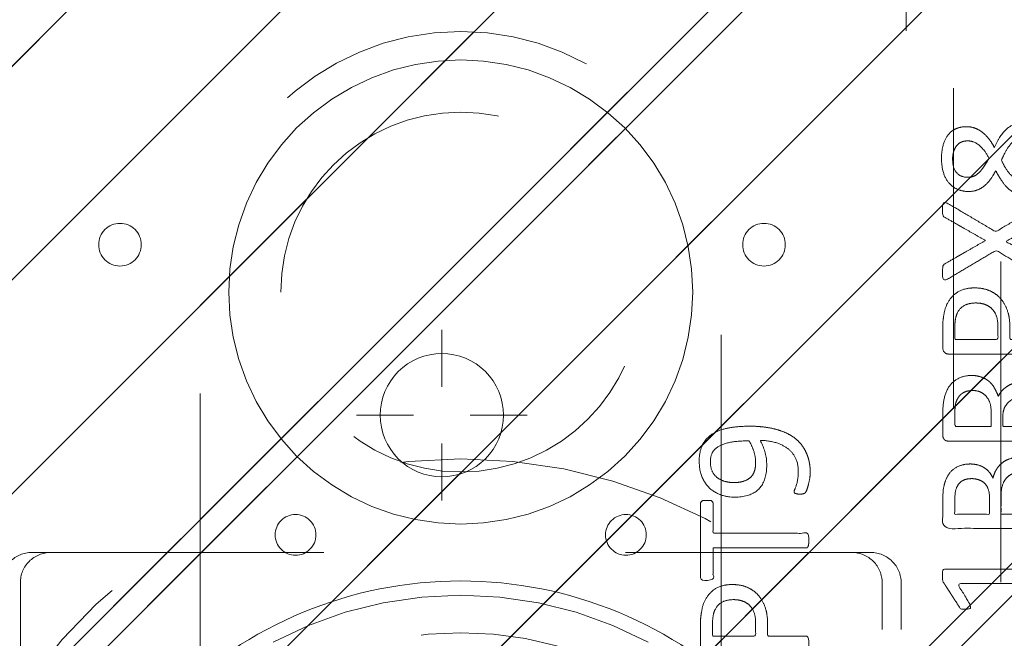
# Model space of a CAD drawing. Header units: inches. Extents: x -416 to -272, y -73 to 47.
# Tile 119 of 206: x -336.56 to -332.46, y -20.33 to -17.75. Entities that reach past the tile are written whole.
import ezdxf

# ---------------------------------------------------------------- set-up
doc = ezdxf.new("R2010")
doc.units = ezdxf.units.IN
doc.header["$LTSCALE"] = 32
doc.header["$MEASUREMENT"] = 0
doc.header["$PDMODE"] = 1
doc.header["$PDSIZE"] = -2
doc.linetypes.add('Dash Style-1', pattern=[0.083328, 0.041656, -0.041672])
for name, color, linetype, lineweight in [('DashLine', 7, 'Continuous', 13), ('DashLineFill', 7, 'Dash Style-1', 13), ('Drawing', 7, 'Continuous', 18), ('Metal-DeskStructure', 7, 'Continuous', 13), ('None', 7, 'Continuous', 18), ('SolidLine', 7, 'Continuous', 15), ('Wood_1-H', 7, 'Continuous', 13)]:
    doc.layers.add(name, color=color, linetype=linetype, lineweight=lineweight)
doc.layers.add('Metal_Black', color=7, linetype='Continuous', lineweight=18, true_color=0x4c4c4c)
pattern_1 = [(45, (0, 0), (-1.613, 1.9357), []), (45, (-1.0608, 1.0608), (-0.472346, 0.41676), [])]

# ---------------------------------------------------------------- blocks, each defined once
blk = doc.blocks.new('1BRPFY-Leg_Plate (2D)')
at = {"layer": 'DashLineFill', "linetype": 'Continuous', "lineweight": 13}
h = blk.add_hatch(dxfattribs=at)
h.set_pattern_fill('Steel', color=253, style=0, pattern_type=2)
h.set_pattern_definition(pattern_1)
edge = h.paths.add_edge_path()
edge.add_arc((-1.7047, 1.7047), 0.126, 90, 180, ccw=False)
edge.add_line((-1.7047, 1.8307), (1.7047, 1.8307))
edge.add_arc((1.7047, 1.7047), 0.126, 0, 90, ccw=False)
edge.add_line((1.8307, 1.7047), (1.8307, -1.7047))
edge.add_arc((1.7047, -1.7047), 0.126, -90, 0, ccw=False)
edge.add_line((1.7047, -1.8307), (-1.7047, -1.8307))
edge.add_arc((-1.7047, -1.7047), 0.126, 180, 270, ccw=False)
edge.add_line((-1.8307, -1.7047), (-1.8307, 1.7047))
at = {"layer": 'DashLineFill', "flags": 128}
blk.add_lwpolyline([(-1.8307, 1.7047, -0.414214), (-1.7047, 1.8307), (1.7047, 1.8307, -0.414214), (1.8307, 1.7047), (1.8307, -1.7047, -0.414214), (1.7047, -1.8307), (-1.7047, -1.8307, -0.414214), (-1.8307, -1.7047)], format="xyb", close=True, dxfattribs=at)
blk = doc.blocks.new('Group-46')
at = {"layer": 'Metal_Black', "color": 7}
for points, knots in [([(2.3381, 3.6174), (2.3657, 3.6174), (2.4119, 3.597), (2.4433, 3.5564), (2.4599, 3.4992), (2.4599, 3.4291), (2.4451, 3.3737), (2.4156, 3.335), (2.375, 3.3147), (2.327, 3.3147), (2.2919, 3.3295), (2.2624, 3.3553), (2.2366, 3.394), (2.2236, 3.418), (2.2126, 3.3959), (2.1886, 3.3645), (2.1609, 3.3424), (2.1295, 3.3313), (2.0871, 3.3313), (2.0465, 3.3479), (2.0151, 3.383), (1.9985, 3.4346), (1.9985, 3.5048), (2.0151, 3.5546), (2.0428, 3.586), (2.0797, 3.6007), (2.1203, 3.6007), (2.1517, 3.5897), (2.1812, 3.5675), (2.207, 3.5361), (2.2181, 3.514), (2.2513, 3.5915), (2.3178, 3.6174), (2.3381, 3.6174)], [0, 0, 0, 0.040945, 0.08189, 0.122836, 0.163781, 0.200632, 0.237482, 0.274333, 0.311184, 0.338205, 0.365227, 0.392248, 0.419269, 0.419269, 0.443822, 0.468375, 0.492928, 0.51748, 0.549396, 0.581313, 0.613229, 0.645145, 0.677061, 0.708977, 0.740893, 0.772809, 0.799408, 0.826007, 0.852606, 0.879205, 0.879205, 0.969801, 1, 1, 1]), ([(2.1074, 3.5417), (2.0926, 3.5417), (2.0705, 3.5325), (2.0539, 3.5122), (2.0446, 3.4845), (2.0446, 3.4291), (2.0778, 3.3904), (2.1221, 3.3904), (2.1443, 3.3996), (2.1646, 3.4199), (2.1849, 3.4494), (2.196, 3.4697), (2.1775, 3.5048), (2.1332, 3.5417), (2.1074, 3.5417)], [0, 0, 0, 0.064819, 0.129638, 0.194457, 0.259276, 0.388914, 0.518552, 0.583375, 0.648198, 0.71302, 0.777843, 0.777843, 0.888922, 1, 1, 1]), ([(2.3436, 3.5564), (2.327, 3.5564), (2.3012, 3.5454), (2.279, 3.5214), (2.2587, 3.4863), (2.2476, 3.4623), (2.2569, 3.4402), (2.279, 3.407), (2.3012, 3.3867), (2.327, 3.3756), (2.4119, 3.3756), (2.4119, 3.5122), (2.375, 3.5564), (2.3436, 3.5564)], [0, 0, 0, 0.062166, 0.124332, 0.186498, 0.248664, 0.248664, 0.305108, 0.361552, 0.417996, 0.474441, 0.742583, 0.871292, 1, 1, 1]), ([(2.4303, 3.2861), (2.4377, 3.2898), (2.4469, 3.2916), (2.4525, 3.2861), (2.4543, 3.2713), (2.4543, 3.2515), (2.4543, 3.2363), (2.4506, 3.2289), (2.4469, 3.2252), (2.4433, 3.2233), (2.3547, 3.1735), (2.2661, 3.1237), (2.3547, 3.0739), (2.4433, 3.024), (2.4469, 3.0222), (2.4506, 3.0166), (2.4543, 3.0111), (2.4543, 2.9959), (2.4543, 2.976), (2.4516, 2.9567), (2.4377, 2.9594), (2.4303, 2.9631), (2.3279, 3.025), (2.2255, 3.0868), (2.1258, 3.0277), (2.0262, 2.9687), (2.0188, 2.965), (2.005, 2.9622), (2.0022, 2.9816), (2.0022, 3.0056), (2.004, 3.0185), (2.0059, 3.0259), (2.0114, 3.0296), (2.0133, 3.0314), (2.0972, 3.0794), (2.1812, 3.1274), (2.0972, 3.1754), (2.0133, 3.2233), (2.0114, 3.2252), (2.0059, 3.227), (2.004, 3.2344), (2.0022, 3.2455), (2.0022, 3.2676), (2.005, 3.287), (2.0188, 3.2842), (2.0262, 3.2805), (2.1249, 3.2224), (2.2236, 3.1643), (2.327, 3.2252), (2.4303, 3.2861)], [0, 0, 0, 0.005797, 0.011593, 0.01739, 0.023187, 0.027776, 0.031157, 0.034538, 0.03792, 0.03792, 0.121199, 0.121199, 0.204479, 0.204479, 0.20786, 0.211241, 0.214623, 0.219212, 0.225008, 0.236602, 0.242398, 0.242398, 0.326423, 0.326423, 0.407782, 0.407782, 0.413578, 0.425171, 0.430968, 0.435937, 0.440905, 0.445874, 0.450842, 0.450842, 0.634953, 0.634953, 0.819063, 0.819063, 0.824031, 0.829, 0.833968, 0.838937, 0.843905, 0.853843, 0.858811, 0.858811, 0.927786, 0.927786, 1, 1, 1]), ([(2.1351, 2.9306), (2.1701, 2.9306), (2.2236, 2.9085), (2.2605, 2.8679), (2.2827, 2.8088), (2.2827, 2.7414), (2.2827, 2.7165), (2.363, 2.7165), (2.4469, 2.7165), (2.4506, 2.7128), (2.4525, 2.7055), (2.4543, 2.6944), (2.4543, 2.6778), (2.4525, 2.6667), (2.4506, 2.6593), (2.4469, 2.6556), (2.2366, 2.6556), (2.0169, 2.6556), (2.004, 2.6704), (2.004, 2.7276), (2.004, 2.7904), (2.0077, 2.8162), (2.0151, 2.8531), (2.0372, 2.89), (2.0686, 2.9177), (2.1111, 2.9306), (2.1351, 2.9306)], [0, 0, 0, 0.066268, 0.132535, 0.198803, 0.26507, 0.303966, 0.303966, 0.429297, 0.43506, 0.440822, 0.446584, 0.452347, 0.456957, 0.461567, 0.466177, 0.470786, 0.728938, 0.745073, 0.761208, 0.845107, 0.870922, 0.896738, 0.922553, 0.948369, 0.974184, 1, 1, 1]), ([(2.1406, 2.8679), (2.1129, 2.8679), (2.076, 2.8476), (2.0594, 2.818), (2.0539, 2.7867), (2.0539, 2.7433), (2.0539, 2.7165), (2.1434, 2.7165), (2.2329, 2.7165), (2.2329, 2.7433), (2.2329, 2.7959), (2.2199, 2.8328), (2.1941, 2.8568), (2.1609, 2.8679), (2.1406, 2.8679)], [0, 0, 0, 0.053098, 0.106195, 0.159293, 0.212391, 0.297937, 0.297937, 0.584068, 0.584068, 0.669615, 0.752211, 0.834807, 0.917404, 1, 1, 1]), ([(2.4433, 2.5926), (2.4469, 2.5926), (2.4506, 2.5908), (2.4525, 2.5834), (2.4543, 2.5705), (2.4543, 2.552), (2.4525, 2.541), (2.4506, 2.5336), (2.4451, 2.5299), (2.4396, 2.528), (2.387, 2.5077), (2.3344, 2.4874), (2.3159, 2.48), (2.2864, 2.4653), (2.2642, 2.4431), (2.2532, 2.4136), (2.2532, 2.3739), (2.2532, 2.3546), (2.3482, 2.3546), (2.4469, 2.3546), (2.4506, 2.3509), (2.4525, 2.3435), (2.4543, 2.3324), (2.4543, 2.3158), (2.4525, 2.3047), (2.4506, 2.2973), (2.4469, 2.2937), (2.2356, 2.2937), (2.0151, 2.2937), (2.004, 2.3084), (2.004, 2.3638), (2.004, 2.4284), (2.0059, 2.4505), (2.0077, 2.4597), (2.0114, 2.4856), (2.0317, 2.5262), (2.0612, 2.552), (2.1, 2.5668), (2.1443, 2.5668), (2.1812, 2.5539), (2.2089, 2.5317), (2.2273, 2.4985), (2.2347, 2.48), (2.2402, 2.4911), (2.255, 2.5096), (2.2753, 2.5243), (2.303, 2.5373), (2.3196, 2.5446), (2.3685, 2.5649), (2.4174, 2.5852), (2.4303, 2.5908), (2.4414, 2.5926), (2.4433, 2.5926)], [0, 0, 0, 0.004018, 0.008035, 0.012053, 0.01607, 0.020088, 0.024105, 0.028123, 0.03214, 0.03214, 0.070951, 0.070951, 0.084634, 0.098317, 0.112001, 0.125684, 0.138745, 0.138745, 0.202807, 0.205295, 0.207782, 0.21027, 0.212758, 0.214748, 0.216739, 0.218729, 0.220719, 0.332671, 0.339637, 0.346603, 0.391882, 0.407555, 0.423229, 0.423229, 0.466696, 0.510164, 0.553631, 0.597099, 0.640566, 0.684033, 0.727501, 0.770968, 0.770968, 0.798042, 0.825115, 0.852188, 0.879262, 0.879262, 0.958132, 0.958132, 0.979066, 1, 1, 1]), ([(2.1295, 2.504), (2.1018, 2.504), (2.0668, 2.48), (2.0575, 2.4524), (2.0557, 2.4431), (2.0539, 2.421), (2.0539, 2.3795), (2.0539, 2.3546), (2.1295, 2.3546), (2.2052, 2.3546), (2.2052, 2.3832), (2.2052, 2.4358), (2.1941, 2.469), (2.172, 2.493), (2.1443, 2.504), (2.1295, 2.504)], [0, 0, 0, 0.142515, 0.285031, 0.285031, 0.330993, 0.376955, 0.445899, 0.445899, 0.655281, 0.655281, 0.734439, 0.800829, 0.867219, 0.93361, 1, 1, 1]), ([(2.3233, 2.2263), (2.3454, 2.2263), (2.3805, 2.2152), (2.41, 2.1968), (2.4303, 2.1691), (2.4525, 2.1193), (2.4525, 2.0122), (2.4525, 1.9458), (2.4414, 1.931), (2.2283, 1.931), (2.0151, 1.931), (2.004, 1.9458), (2.004, 2.0039), (2.004, 2.0953), (2.0206, 2.1469), (2.0483, 2.1802), (2.0908, 2.1986), (2.1332, 2.1986), (2.1627, 2.1912), (2.1867, 2.1765), (2.207, 2.1525), (2.2126, 2.1396), (2.2163, 2.158), (2.2347, 2.1894), (2.2624, 2.2134), (2.3012, 2.2263), (2.3233, 2.2263)], [0, 0, 0, 0.031455, 0.06291, 0.094366, 0.125821, 0.188731, 0.266159, 0.275837, 0.285516, 0.435531, 0.44521, 0.454888, 0.521427, 0.574659, 0.627891, 0.681123, 0.734355, 0.762747, 0.791139, 0.819531, 0.847924, 0.847924, 0.885943, 0.923962, 0.961981, 1, 1, 1]), ([(2.124, 2.1377), (2.1074, 2.1377), (2.0815, 2.1285), (2.0631, 2.1082), (2.0539, 2.0768), (2.0539, 2.0215), (2.0539, 1.9901), (2.1258, 1.9901), (2.1978, 1.9901), (2.1978, 2.0242), (2.1978, 2.0805), (2.1867, 2.11), (2.1664, 2.1285), (2.1387, 2.1377), (2.124, 2.1377)], [0, 0, 0, 0.074499, 0.148998, 0.223496, 0.297995, 0.395417, 0.395417, 0.61891, 0.61891, 0.724928, 0.793696, 0.862464, 0.931232, 1, 1, 1]), ([(2.327, 2.1636), (2.3067, 2.1636), (2.2772, 2.1506), (2.2569, 2.1266), (2.2458, 2.0897), (2.2458, 2.0261), (2.2458, 1.9901), (2.3242, 1.9901), (2.4027, 1.9901), (2.4027, 2.0334), (2.4027, 2.1174), (2.375, 2.1506), (2.3454, 2.1636), (2.327, 2.1636)], [0, 0, 0, 0.079156, 0.158312, 0.237468, 0.316624, 0.419526, 0.419526, 0.643799, 0.643799, 0.767809, 0.883905, 0.941952, 1, 1, 1]), ([(2.4285, 1.8552), (2.4359, 1.8552), (2.4497, 1.8524), (2.4525, 1.8441), (2.4525, 1.7251), (2.4525, 1.6061), (2.4506, 1.6024), (2.4451, 1.5987), (2.4359, 1.5968), (2.423, 1.5968), (2.4137, 1.5987), (2.4082, 1.6005), (2.4045, 1.6061), (2.4045, 1.655), (2.4045, 1.702), (2.2347, 1.702), (2.0649, 1.702), (2.0908, 1.6587), (2.1166, 1.6153), (2.1184, 1.6097), (2.1203, 1.6005), (2.1166, 1.5968), (2.1055, 1.595), (2.0931, 1.595), (2.0834, 1.595), (2.0778, 1.5968), (2.0742, 1.6005), (2.0723, 1.6042), (2.0391, 1.6559), (2.0059, 1.7076), (2.004, 1.7094), (2.004, 1.7131), (2.0022, 1.7186), (2.0022, 1.7357), (2.0022, 1.7537), (2.0059, 1.7592), (2.0096, 1.7611), (2.208, 1.7611), (2.4045, 1.7611), (2.4045, 1.8017), (2.4045, 1.846), (2.4082, 1.8497), (2.4137, 1.8533), (2.423, 1.8552), (2.4285, 1.8552)], [0, 0, 0, 0.00261, 0.007831, 0.010441, 0.176195, 0.178805, 0.181415, 0.184026, 0.186636, 0.188594, 0.190551, 0.192509, 0.194467, 0.244389, 0.244389, 0.424498, 0.424498, 0.47805, 0.47805, 0.484241, 0.490432, 0.496622, 0.502813, 0.507071, 0.510941, 0.514811, 0.518682, 0.518682, 0.576295, 0.576295, 0.578743, 0.58119, 0.583638, 0.590247, 0.593184, 0.596122, 0.599059, 0.911881, 0.911881, 0.976501, 0.982376, 0.988251, 0.994125, 1, 1, 1])]:
    blk.add_open_spline(points, degree=2, knots=knots, dxfattribs=at)
blk = doc.blocks.new('1BRPX8-Util_Bkt_Lg-F (2D)')
at = {"layer": 'DashLineFill', "linetype": 'Continuous', "lineweight": 13}
h = blk.add_hatch(dxfattribs=at)
h.set_pattern_fill('Steel', color=253, style=0, pattern_type=2)
h.set_pattern_definition(pattern_1)
edge = h.paths.add_edge_path()
edge.add_line((-4.4685, 7.5394), (-2.4213, 7.5394))
edge.add_line((-2.4213, 7.5394), (-2.4213, 7.9173))
edge.add_arc((-2.3031, 7.9173), 0.1181, 90, 180, ccw=False)
edge.add_line((-2.3031, 8.0354), (2.3031, 8.0354))
edge.add_arc((2.3031, 7.9173), 0.1181, 0, 90, ccw=False)
edge.add_line((2.4213, 7.9173), (2.4213, 7.5394))
edge.add_line((2.4213, 7.5394), (4.4685, 7.5394))
edge.add_line((4.4685, 7.5394), (4.4685, 7.4055))
edge.add_line((4.4685, 7.4055), (3.1299, 7.4055))
edge.add_line((3.1299, 7.4055), (3.1299, -2.0118))
edge.add_line((3.1299, -2.0118), (4.4685, -2.0118))
edge.add_line((4.4685, -2.0118), (4.4685, -2.1457))
edge.add_line((4.4685, -2.1457), (2.4213, -2.1457))
edge.add_line((2.4213, -2.1457), (2.4213, -2.5236))
edge.add_arc((2.3031, -2.5236), 0.1181, 270, 360, ccw=False)
edge.add_line((2.3031, -2.6417), (-2.3031, -2.6417))
edge.add_arc((-2.3031, -2.5236), 0.1181, 180, 270, ccw=False)
edge.add_line((-2.4213, -2.5236), (-2.4213, -2.1457))
edge.add_line((-2.4213, -2.1457), (-4.4685, -2.1457))
edge.add_line((-4.4685, -2.1457), (-4.4685, -2.0118))
edge.add_line((-4.4685, -2.0118), (-3.1299, -2.0118))
edge.add_line((-3.1299, -2.0118), (-3.1299, 7.4055))
edge.add_line((-3.1299, 7.4055), (-4.4685, 7.4055))
edge.add_line((-4.4685, 7.4055), (-4.4685, 7.5394))
at = {"layer": 'Metal_Black', "color": 7}
blk.add_blockref('Group-46', (0, 0), dxfattribs=at)
blk = doc.blocks.new('Slate-LegBrace (2D)')
at = {"layer": 'DashLineFill', "linetype": 'Continuous', "lineweight": 13}
h = blk.add_hatch(dxfattribs=at)
h.set_pattern_fill('Steel', color=253, style=0, pattern_type=2)
h.set_pattern_definition(pattern_1)
edge = h.paths.add_edge_path()
edge.add_line((-2.1996, 0.1352), (-1.3748, 0.1352))
edge.add_arc((0, 0.0136), 1.3801, 5.0546, 174.9454, ccw=False)
edge.add_line((1.3748, 0.1352), (2.1997, 0.1352))
edge.add_arc((0.0001, 0.0171), 2.2028, 3.0731, 176.9269)
h = blk.add_hatch(dxfattribs=at)
h.set_pattern_fill('Steel', color=253, style=0, pattern_type=2)
h.set_pattern_definition(pattern_1)
h.paths.add_polyline_path([(-0.6866, 1.8192), (-0.6949, 1.8196), (-0.7032, 1.8209), (-0.7112, 1.8229), (-0.719, 1.8257), (-0.7265, 1.8292), (-0.7337, 1.8335), (-0.7403, 1.8384), (-0.7465, 1.844), (-0.7521, 1.8502), (-0.757, 1.8568), (-0.7613, 1.864), (-0.7648, 1.8715), (-0.7676, 1.8793), (-0.7697, 1.8874), (-0.7709, 1.8956), (-0.7713, 1.9039), (-0.7709, 1.9122), (-0.7697, 1.9204), (-0.7676, 1.9284), (-0.7648, 1.9363), (-0.7613, 1.9438), (-0.757, 1.9509), (-0.7521, 1.9576), (-0.7465, 1.9637), (-0.7403, 1.9693), (-0.7337, 1.9742), (-0.7265, 1.9785), (-0.719, 1.9821), (-0.7112, 1.9849), (-0.7032, 1.9869), (-0.6949, 1.9881), (-0.6866, 1.9885), (-0.6783, 1.9881), (-0.6701, 1.9869), (-0.6621, 1.9849), (-0.6542, 1.9821), (-0.6467, 1.9785), (-0.6396, 1.9742), (-0.6329, 1.9693), (-0.6268, 1.9637), (-0.6212, 1.9576), (-0.6163, 1.9509), (-0.612, 1.9438), (-0.6084, 1.9363), (-0.6056, 1.9284), (-0.6036, 1.9204), (-0.6024, 1.9122), (-0.602, 1.9039), (-0.6024, 1.8956), (-0.6036, 1.8874), (-0.6056, 1.8793), (-0.6084, 1.8715), (-0.612, 1.864), (-0.6163, 1.8568), (-0.6212, 1.8502), (-0.6268, 1.844), (-0.6329, 1.8384), (-0.6396, 1.8335), (-0.6467, 1.8292), (-0.6542, 1.8257), (-0.6621, 1.8229), (-0.6701, 1.8209), (-0.6783, 1.8196)])
h = blk.add_hatch(dxfattribs=at)
h.set_pattern_fill('Steel', color=253, style=0, pattern_type=2)
h.set_pattern_definition(pattern_1)
h.paths.add_polyline_path([(0.6865, 1.8192), (0.6783, 1.8196), (0.67, 1.8209), (0.662, 1.8229), (0.6542, 1.8257), (0.6467, 1.8293), (0.6395, 1.8335), (0.6329, 1.8385), (0.6267, 1.8441), (0.6212, 1.8502), (0.6162, 1.8569), (0.6119, 1.864), (0.6084, 1.8716), (0.6056, 1.8794), (0.6036, 1.8874), (0.6024, 1.8957), (0.602, 1.904), (0.6024, 1.9123), (0.6036, 1.9205), (0.6057, 1.9285), (0.6085, 1.9363), (0.612, 1.9438), (0.6163, 1.951), (0.6213, 1.9576), (0.6268, 1.9638), (0.633, 1.9694), (0.6397, 1.9743), (0.6468, 1.9786), (0.6543, 1.9821), (0.6622, 1.9849), (0.6702, 1.9869), (0.6784, 1.9881), (0.6867, 1.9885), (0.695, 1.9881), (0.7032, 1.9869), (0.7113, 1.9848), (0.7191, 1.982), (0.7266, 1.9785), (0.7337, 1.9742), (0.7404, 1.9692), (0.7466, 1.9637), (0.7521, 1.9575), (0.7571, 1.9508), (0.7613, 1.9437), (0.7649, 1.9362), (0.7677, 1.9284), (0.7697, 1.9203), (0.7709, 1.9121), (0.7713, 1.9038), (0.7709, 1.8955), (0.7696, 1.8873), (0.7676, 1.8792), (0.7648, 1.8714), (0.7612, 1.8639), (0.757, 1.8568), (0.752, 1.8501), (0.7464, 1.844), (0.7403, 1.8384), (0.7336, 1.8334), (0.7265, 1.8292), (0.7189, 1.8256), (0.7111, 1.8228), (0.7031, 1.8208), (0.6948, 1.8196)])
h = blk.add_hatch(dxfattribs=at)
h.set_pattern_fill('Steel', color=253, style=0, pattern_type=2)
h.set_pattern_definition(pattern_1)
edge = h.paths.add_edge_path()
edge.add_line((-2.1917, 0.2375), (-1.4637, 0.2375))
edge.add_arc((0.0001, 0.017), 1.4803, 8.5653, 171.4347, ccw=False)
edge.add_line((1.4639, 0.2375), (2.1918, 0.2375))
edge.add_line((2.1918, 0.2375), (2.1997, 0.1352))
edge.add_line((2.1997, 0.1352), (1.3748, 0.1352))
edge.add_arc((0, 0.0136), 1.3801, 5.0546, 174.9454)
edge.add_line((-1.3748, 0.1352), (-2.1996, 0.1352))
edge.add_line((-2.1996, 0.1352), (-2.1917, 0.2375))
at = {"layer": 'DashLineFill', "flags": 128}
for points in [[(-2.1996, 0.1352), (-1.3748, 0.1352, -0.915455), (1.3748, 0.1352), (2.1997, 0.1352, 0.947752)], [(-2.1917, 0.2375), (-1.4637, 0.2375, -0.860663), (1.4639, 0.2375), (2.1918, 0.2375), (2.1997, 0.1352), (1.3748, 0.1352, 0.915455), (-1.3748, 0.1352), (-2.1996, 0.1352)]]:
    blk.add_lwpolyline(points, format="xyb", close=True, dxfattribs=at)
for points in [[(-0.6866, 1.8192), (-0.6949, 1.8196), (-0.7032, 1.8209), (-0.7112, 1.8229), (-0.719, 1.8257), (-0.7265, 1.8292), (-0.7337, 1.8335), (-0.7403, 1.8384), (-0.7465, 1.844), (-0.7521, 1.8502), (-0.757, 1.8568), (-0.7613, 1.864), (-0.7648, 1.8715), (-0.7676, 1.8793), (-0.7697, 1.8874), (-0.7709, 1.8956), (-0.7713, 1.9039), (-0.7709, 1.9122), (-0.7697, 1.9204), (-0.7676, 1.9284), (-0.7648, 1.9363), (-0.7613, 1.9438), (-0.757, 1.9509), (-0.7521, 1.9576), (-0.7465, 1.9637), (-0.7403, 1.9693), (-0.7337, 1.9742), (-0.7265, 1.9785), (-0.719, 1.9821), (-0.7112, 1.9849), (-0.7032, 1.9869), (-0.6949, 1.9881), (-0.6866, 1.9885), (-0.6783, 1.9881), (-0.6701, 1.9869), (-0.6621, 1.9849), (-0.6542, 1.9821), (-0.6467, 1.9785), (-0.6396, 1.9742), (-0.6329, 1.9693), (-0.6268, 1.9637), (-0.6212, 1.9576), (-0.6163, 1.9509), (-0.612, 1.9438), (-0.6084, 1.9363), (-0.6056, 1.9284), (-0.6036, 1.9204), (-0.6024, 1.9122), (-0.602, 1.9039), (-0.6024, 1.8956), (-0.6036, 1.8874), (-0.6056, 1.8793), (-0.6084, 1.8715), (-0.612, 1.864), (-0.6163, 1.8568), (-0.6212, 1.8502), (-0.6268, 1.844), (-0.6329, 1.8384), (-0.6396, 1.8335), (-0.6467, 1.8292), (-0.6542, 1.8257), (-0.6621, 1.8229), (-0.6701, 1.8209), (-0.6783, 1.8196)], [(0.6865, 1.8192), (0.6783, 1.8196), (0.67, 1.8209), (0.662, 1.8229), (0.6542, 1.8257), (0.6467, 1.8293), (0.6395, 1.8335), (0.6329, 1.8385), (0.6267, 1.8441), (0.6212, 1.8502), (0.6162, 1.8569), (0.6119, 1.864), (0.6084, 1.8716), (0.6056, 1.8794), (0.6036, 1.8874), (0.6024, 1.8957), (0.602, 1.904), (0.6024, 1.9123), (0.6036, 1.9205), (0.6057, 1.9285), (0.6085, 1.9363), (0.612, 1.9438), (0.6163, 1.951), (0.6213, 1.9576), (0.6268, 1.9638), (0.633, 1.9694), (0.6397, 1.9743), (0.6468, 1.9786), (0.6543, 1.9821), (0.6622, 1.9849), (0.6702, 1.9869), (0.6784, 1.9881), (0.6867, 1.9885), (0.695, 1.9881), (0.7032, 1.9869), (0.7113, 1.9848), (0.7191, 1.982), (0.7266, 1.9785), (0.7337, 1.9742), (0.7404, 1.9692), (0.7466, 1.9637), (0.7521, 1.9575), (0.7571, 1.9508), (0.7613, 1.9437), (0.7649, 1.9362), (0.7677, 1.9284), (0.7697, 1.9203), (0.7709, 1.9121), (0.7713, 1.9038), (0.7709, 1.8955), (0.7696, 1.8873), (0.7676, 1.8792), (0.7648, 1.8714), (0.7612, 1.8639), (0.757, 1.8568), (0.752, 1.8501), (0.7464, 1.844), (0.7403, 1.8384), (0.7336, 1.8334), (0.7265, 1.8292), (0.7189, 1.8256), (0.7111, 1.8228), (0.7031, 1.8208), (0.6948, 1.8196)]]:
    blk.add_lwpolyline(points, close=True, dxfattribs=at)
blk = doc.blocks.new('TLLegSleeve (2D)')
at = {"layer": 'DashLineFill', "linetype": 'Continuous', "lineweight": 13}
h = blk.add_hatch(dxfattribs=at)
h.set_pattern_fill('Steel', color=253, style=0, pattern_type=2)
h.set_pattern_definition(pattern_1)
edge = h.paths.add_edge_path()
edge.add_line((1.0827, 1.4023), (1.0827, 2.9134))
edge.add_arc((0, 2.9134), 1.0827, 0, 180)
edge.add_line((-1.0827, 2.9134), (-1.0827, 1.4023))
edge.add_arc((0, 0), 1.7717, 127.6699, 412.3301)
edge.add_line((1.0827, 1.4023), (1.0827, 1.4023))
edge = h.paths.add_edge_path()
edge.add_arc((0, 2.9134), 0.748, 0, 180, ccw=False)
edge.add_arc((0, 2.9134), 0.748, 180, 360, ccw=False)
edge = h.paths.add_edge_path()
edge.add_arc((0, 0), 1.437, 0, 180, ccw=False)
edge.add_arc((0, 0), 1.437, 180, 360, ccw=False)
at = {"layer": 'DashLine', "color": 8, "flags": 128}
blk.add_lwpolyline([(0.9646, 2.9134), (0.9599, 2.8188), (0.946, 2.7252), (0.923, 2.6334), (0.8911, 2.5443), (0.8507, 2.4587), (0.802, 2.3775), (0.7456, 2.3015), (0.6821, 2.2313), (0.6119, 2.1678), (0.5359, 2.1114), (0.4547, 2.0627), (0.3691, 2.0222), (0.28, 1.9904), (0.1882, 1.9674), (0.0945, 1.9535), (0, 1.9488), (-0.0945, 1.9535), (-0.1882, 1.9674), (-0.28, 1.9904), (-0.3691, 2.0222), (-0.4547, 2.0627), (-0.5359, 2.1114), (-0.6119, 2.1678), (-0.6821, 2.2313), (-0.7456, 2.3015), (-0.802, 2.3775), (-0.8507, 2.4587), (-0.8911, 2.5443), (-0.923, 2.6334), (-0.946, 2.7252), (-0.9599, 2.8188), (-0.9646, 2.9134), (-0.9599, 3.0079), (-0.946, 3.1016), (-0.923, 3.1934), (-0.8911, 3.2825), (-0.8507, 3.3681), (-0.802, 3.4493), (-0.7456, 3.5253), (-0.6821, 3.5954), (-0.6119, 3.659), (-0.5359, 3.7154), (-0.4547, 3.7641), (-0.3691, 3.8045), (-0.28, 3.8364), (-0.1882, 3.8594), (-0.0945, 3.8733), (0, 3.878), (0.0945, 3.8733), (0.1882, 3.8594), (0.28, 3.8364), (0.3691, 3.8045), (0.4547, 3.7641), (0.5359, 3.7154), (0.6119, 3.659), (0.6821, 3.5954), (0.7456, 3.5253), (0.802, 3.4493), (0.8507, 3.3681), (0.8911, 3.2825), (0.923, 3.1934), (0.946, 3.1016), (0.9599, 3.0079)], close=True, dxfattribs=at)
blk.add_lwpolyline([(-0.7795, 1.4583), (-0.6328, 1.5277), (-0.48, 1.5823), (-0.3226, 1.6218), (-0.1621, 1.6456), (0, 1.6535), (0.1621, 1.6456), (0.3226, 1.6218), (0.48, 1.5823), (0.6328, 1.5277), (0.7795, 1.4583)], dxfattribs=at)
at = {"layer": 'DashLineFill', "flags": 128}
for points in [[(1.0827, 1.4023), (1.0827, 2.9134, 1), (-1.0827, 2.9134), (-1.0827, 1.4023, 2.931619), (1.0827, 1.4023)], [(-0.748, 2.9134, -1), (0.748, 2.9134, -1)]]:
    blk.add_lwpolyline(points, format="xyb", close=True, dxfattribs=at)
at = {"layer": 'DashLineFill', "linetype": 'Continuous', "lineweight": 5}
blk.add_point((0, 2.9134), dxfattribs=at)
blk = doc.blocks.new('Group-47')
at = {"layer": 'SolidLine', "flags": 128}
blk.add_lwpolyline([(7.3425, -8.3071, -0.414214), (9.0551, -6.5945, -0.414214), (10.7677, -8.3071, -0.414214), (9.0551, -10.0197, -0.414214)], format="xyb", close=True, dxfattribs=at)
at = {"layer": 'Wood_1-H', "color": 7}
for name in ['1BRPX8-Util_Bkt_Lg-F (2D)', 'TLLegSleeve (2D)', 'Slate-LegBrace (2D)', '1BRPFY-Leg_Plate (2D)']:
    blk.add_blockref(name, (9.0551, -8.3071), dxfattribs=at)
blk = doc.blocks.new('Group-56')
at = {"layer": 'DashLine'}
for p, q in [((0.0002, 6.2205), (0.0002, 6.4567)), ((-0.1179, 6.1024), (-0.3541, 6.1024)), ((0.1183, 6.1024), (0.3545, 6.1024)), ((0.0002, 5.9843), (0.0002, 5.748))]:
    blk.add_line(p, q, dxfattribs=at)
at = {"layer": 'DashLine', "flags": 128}
blk.add_lwpolyline([(-0.2557, 6.1024), (-0.2545, 6.1274), (-0.2508, 6.1523), (-0.2447, 6.1766), (-0.2362, 6.2003), (-0.2255, 6.223), (-0.2126, 6.2445), (-0.1976, 6.2647), (-0.1808, 6.2833), (-0.1621, 6.3002), (-0.142, 6.3151), (-0.1204, 6.3281), (-0.0977, 6.3388), (-0.0741, 6.3472), (-0.0497, 6.3534), (-0.0249, 6.357), (0.0002, 6.3583), (0.0253, 6.357), (0.0501, 6.3534), (0.0745, 6.3472), (0.0981, 6.3388), (0.1208, 6.3281), (0.1424, 6.3151), (0.1625, 6.3002), (0.1812, 6.2833), (0.198, 6.2647), (0.213, 6.2445), (0.2259, 6.223), (0.2366, 6.2003), (0.2451, 6.1766), (0.2512, 6.1523), (0.2549, 6.1274), (0.2561, 6.1024), (0.2549, 6.0773), (0.2512, 6.0524), (0.2451, 6.0281), (0.2366, 6.0044), (0.2259, 5.9817), (0.213, 5.9602), (0.198, 5.94), (0.1812, 5.9214), (0.1625, 5.9045), (0.1424, 5.8896), (0.1208, 5.8767), (0.0981, 5.8659), (0.0745, 5.8575), (0.0501, 5.8514), (0.0253, 5.8477), (0.0002, 5.8465), (-0.0249, 5.8477), (-0.0497, 5.8514), (-0.0741, 5.8575), (-0.0977, 5.8659), (-0.1204, 5.8767), (-0.142, 5.8896), (-0.1621, 5.9045), (-0.1808, 5.9214), (-0.1976, 5.94), (-0.2126, 5.9602), (-0.2255, 5.9817), (-0.2362, 6.0044), (-0.2447, 6.0281), (-0.2508, 6.0524), (-0.2545, 6.0773)], close=True, dxfattribs=at)
blk = doc.blocks.new('Group-58')
at = {"layer": 'SolidLine', "color": 7}
for points, knots in [([(1.2823, 6.0565), (1.3118, 6.0565), (1.3709, 6.0491), (1.4262, 6.0325), (1.4742, 6.0048), (1.5093, 5.9623), (1.5314, 5.9033), (1.5314, 5.8498), (1.5259, 5.8221), (1.5176, 5.7889), (1.5093, 5.7778), (1.4982, 5.7741), (1.4816, 5.7741), (1.4724, 5.776), (1.4668, 5.7778), (1.465, 5.7815), (1.465, 5.7889), (1.4705, 5.8018), (1.4779, 5.8239), (1.4816, 5.8516), (1.4816, 5.9033), (1.4558, 5.9513), (1.4133, 5.9808), (1.3561, 5.9974), (1.3229, 5.9974), (1.334, 5.979), (1.3506, 5.9273), (1.3506, 5.8572), (1.3303, 5.8055), (1.2952, 5.776), (1.2472, 5.7612), (1.1882, 5.7612), (1.1347, 5.7796), (1.0941, 5.8166), (1.0701, 5.8719), (1.0701, 5.9402), (1.083, 5.9826), (1.1107, 6.0159), (1.1476, 6.038), (1.1956, 6.0509), (1.2509, 6.0565), (1.2823, 6.0565)], [0, 0, 0, 0.054342, 0.108683, 0.163025, 0.217366, 0.271708, 0.32605, 0.346749, 0.367448, 0.408846, 0.429545, 0.450244, 0.466803, 0.483362, 0.499922, 0.516481, 0.53304, 0.549599, 0.566158, 0.582718, 0.612524, 0.642331, 0.672137, 0.701944, 0.701944, 0.721255, 0.740567, 0.762023, 0.78348, 0.804937, 0.826394, 0.847851, 0.869308, 0.890765, 0.912222, 0.926851, 0.941481, 0.956111, 0.970741, 0.98537, 1, 1, 1]), ([(1.2768, 5.9956), (1.2325, 5.9956), (1.1411, 5.979), (1.1162, 5.9291), (1.1162, 5.8848), (1.1328, 5.8516), (1.1605, 5.8313), (1.1956, 5.8221), (1.2343, 5.8221), (1.2675, 5.8313), (1.2915, 5.8498), (1.3044, 5.8811), (1.3044, 5.931), (1.2878, 5.979), (1.2768, 5.9956)], [0, 0, 0, 0.066007, 0.19802, 0.264026, 0.330033, 0.39604, 0.462046, 0.528053, 0.60066, 0.673267, 0.745875, 0.818482, 0.909241, 1, 1, 1]), ([(1.1014, 5.7482), (1.1074, 5.7482), (1.118, 5.7482), (1.1236, 5.7445), (1.1273, 5.739), (1.1273, 5.6744), (1.1273, 5.6116), (1.3211, 5.6116), (1.5185, 5.6116), (1.5222, 5.608), (1.5241, 5.6006), (1.5259, 5.5895), (1.5259, 5.5729), (1.5241, 5.5618), (1.5222, 5.5544), (1.5185, 5.5507), (1.3211, 5.5507), (1.1273, 5.5507), (1.1273, 5.488), (1.1273, 5.4234), (1.1236, 5.4179), (1.118, 5.416), (1.1088, 5.4142), (1.0959, 5.4142), (1.0848, 5.416), (1.0793, 5.4179), (1.0756, 5.4234), (1.0756, 5.5812), (1.0756, 5.739), (1.0793, 5.7445), (1.0848, 5.7482), (1.0959, 5.7482), (1.1014, 5.7482)], [0, 0, 0, 0.003046, 0.005389, 0.007733, 0.010076, 0.089744, 0.089744, 0.335779, 0.340465, 0.345152, 0.349838, 0.354524, 0.360382, 0.36624, 0.372099, 0.377957, 0.6855, 0.6855, 0.785085, 0.788014, 0.790943, 0.793872, 0.796801, 0.798998, 0.801195, 0.803391, 0.805588, 0.991213, 0.99341, 0.995606, 0.997803, 1, 1, 1]), ([(1.2066, 5.3983), (1.2417, 5.3983), (1.2952, 5.3761), (1.3321, 5.3355), (1.3543, 5.2765), (1.3543, 5.2091), (1.3543, 5.1842), (1.4345, 5.1842), (1.5185, 5.1842), (1.5222, 5.1805), (1.5241, 5.1731), (1.5259, 5.162), (1.5259, 5.1454), (1.5241, 5.1344), (1.5222, 5.127), (1.5185, 5.1233), (1.3081, 5.1233), (1.0885, 5.1233), (1.0756, 5.1381), (1.0756, 5.1953), (1.0756, 5.258), (1.0793, 5.2839), (1.0867, 5.3208), (1.1088, 5.3577), (1.1402, 5.3854), (1.1826, 5.3983), (1.2066, 5.3983)], [0, 0, 0, 0.066268, 0.132535, 0.198803, 0.26507, 0.303966, 0.303966, 0.429297, 0.43506, 0.440822, 0.446584, 0.452347, 0.456957, 0.461567, 0.466177, 0.470786, 0.728938, 0.745073, 0.761208, 0.845107, 0.870922, 0.896738, 0.922553, 0.948369, 0.974184, 1, 1, 1]), ([(1.2122, 5.3355), (1.1845, 5.3355), (1.1476, 5.3152), (1.131, 5.2857), (1.1254, 5.2543), (1.1254, 5.211), (1.1254, 5.1842), (1.2149, 5.1842), (1.3044, 5.1842), (1.3044, 5.211), (1.3044, 5.2635), (1.2915, 5.3005), (1.2657, 5.3244), (1.2325, 5.3355), (1.2122, 5.3355)], [0, 0, 0, 0.053098, 0.106195, 0.159293, 0.212391, 0.297937, 0.297937, 0.584068, 0.584068, 0.669615, 0.752211, 0.834807, 0.917404, 1, 1, 1]), ([(1.5148, 5.0603), (1.5185, 5.0603), (1.5222, 5.0584), (1.5241, 5.0511), (1.5259, 5.0381), (1.5259, 5.0197), (1.5241, 5.0086), (1.5222, 5.0012), (1.5167, 4.9975), (1.5111, 4.9957), (1.4585, 4.9754), (1.4059, 4.9551), (1.3875, 4.9477), (1.358, 4.9329), (1.3358, 4.9108), (1.3247, 4.8813), (1.3247, 4.8416), (1.3247, 4.8222), (1.4198, 4.8222), (1.5185, 4.8222), (1.5222, 4.8185), (1.5241, 4.8111), (1.5259, 4.8001), (1.5259, 4.7835), (1.5241, 4.7724), (1.5222, 4.765), (1.5185, 4.7613), (1.3072, 4.7613), (1.0867, 4.7613), (1.0756, 4.7761), (1.0756, 4.8314), (1.0756, 4.896), (1.0774, 4.9182), (1.0793, 4.9274), (1.083, 4.9532), (1.1033, 4.9938), (1.1328, 5.0197), (1.1716, 5.0344), (1.2159, 5.0344), (1.2528, 5.0215), (1.2805, 4.9994), (1.2989, 4.9662), (1.3063, 4.9477), (1.3118, 4.9588), (1.3266, 4.9772), (1.3469, 4.992), (1.3746, 5.0049), (1.3912, 5.0123), (1.4401, 5.0326), (1.489, 5.0529), (1.5019, 5.0584), (1.513, 5.0603), (1.5148, 5.0603)], [0, 0, 0, 0.004018, 0.008035, 0.012053, 0.01607, 0.020088, 0.024105, 0.028123, 0.03214, 0.03214, 0.070951, 0.070951, 0.084634, 0.098317, 0.112001, 0.125684, 0.138745, 0.138745, 0.202807, 0.205295, 0.207782, 0.21027, 0.212758, 0.214748, 0.216739, 0.218729, 0.220719, 0.332671, 0.339637, 0.346603, 0.391882, 0.407555, 0.423229, 0.423229, 0.466696, 0.510164, 0.553631, 0.597099, 0.640566, 0.684033, 0.727501, 0.770968, 0.770968, 0.798042, 0.825115, 0.852188, 0.879262, 0.879262, 0.958132, 0.958132, 0.979066, 1, 1, 1]), ([(1.2011, 4.9717), (1.1734, 4.9717), (1.1383, 4.9477), (1.1291, 4.92), (1.1273, 4.9108), (1.1254, 4.8887), (1.1254, 4.8471), (1.1254, 4.8222), (1.2011, 4.8222), (1.2768, 4.8222), (1.2768, 4.8508), (1.2768, 4.9034), (1.2657, 4.9366), (1.2435, 4.9606), (1.2159, 4.9717), (1.2011, 4.9717)], [0, 0, 0, 0.142515, 0.285031, 0.285031, 0.330993, 0.376955, 0.445899, 0.445899, 0.655281, 0.655281, 0.734439, 0.800829, 0.867219, 0.93361, 1, 1, 1]), ([(1.3949, 4.694), (1.417, 4.694), (1.4521, 4.6829), (1.4816, 4.6644), (1.5019, 4.6367), (1.5241, 4.5869), (1.5241, 4.4799), (1.5241, 4.4134), (1.513, 4.3987), (1.2998, 4.3987), (1.0867, 4.3987), (1.0756, 4.4134), (1.0756, 4.4716), (1.0756, 4.5629), (1.0922, 4.6146), (1.1199, 4.6478), (1.1623, 4.6663), (1.2048, 4.6663), (1.2343, 4.6589), (1.2583, 4.6441), (1.2786, 4.6201), (1.2841, 4.6072), (1.2878, 4.6257), (1.3063, 4.6571), (1.334, 4.681), (1.3727, 4.694), (1.3949, 4.694)], [0, 0, 0, 0.031455, 0.06291, 0.094366, 0.125821, 0.188731, 0.266159, 0.275837, 0.285516, 0.435531, 0.44521, 0.454888, 0.521427, 0.574659, 0.627891, 0.681123, 0.734355, 0.762747, 0.791139, 0.819531, 0.847924, 0.847924, 0.885943, 0.923962, 0.961981, 1, 1, 1]), ([(1.3986, 4.6312), (1.3783, 4.6312), (1.3487, 4.6183), (1.3284, 4.5943), (1.3174, 4.5574), (1.3174, 4.4937), (1.3174, 4.4577), (1.3958, 4.4577), (1.4742, 4.4577), (1.4742, 4.5011), (1.4742, 4.5851), (1.4465, 4.6183), (1.417, 4.6312), (1.3986, 4.6312)], [0, 0, 0, 0.079156, 0.158312, 0.237468, 0.316624, 0.419526, 0.419526, 0.643799, 0.643799, 0.767809, 0.883905, 0.941952, 1, 1, 1]), ([(1.1956, 4.6054), (1.1789, 4.6054), (1.1531, 4.5961), (1.1347, 4.5758), (1.1254, 4.5445), (1.1254, 4.4891), (1.1254, 4.4577), (1.1974, 4.4577), (1.2694, 4.4577), (1.2694, 4.4919), (1.2694, 4.5482), (1.2583, 4.5777), (1.238, 4.5961), (1.2103, 4.6054), (1.1956, 4.6054)], [0, 0, 0, 0.074499, 0.148998, 0.223496, 0.297995, 0.395417, 0.395417, 0.61891, 0.61891, 0.724928, 0.793696, 0.862464, 0.931232, 1, 1, 1]), ([(1.5001, 4.3229), (1.5074, 4.3229), (1.5213, 4.3201), (1.5241, 4.3118), (1.5241, 4.1927), (1.5241, 4.0737), (1.5222, 4.07), (1.5167, 4.0663), (1.5074, 4.0645), (1.4945, 4.0645), (1.4853, 4.0663), (1.4798, 4.0682), (1.4761, 4.0737), (1.4761, 4.1226), (1.4761, 4.1697), (1.3063, 4.1697), (1.1365, 4.1697), (1.1623, 4.1263), (1.1882, 4.0829), (1.19, 4.0774), (1.1919, 4.0682), (1.1882, 4.0645), (1.1771, 4.0626), (1.1646, 4.0626), (1.155, 4.0626), (1.1494, 4.0645), (1.1457, 4.0682), (1.1439, 4.0719), (1.1107, 4.1235), (1.0774, 4.1752), (1.0756, 4.1771), (1.0756, 4.1807), (1.0738, 4.1863), (1.0738, 4.2034), (1.0738, 4.2214), (1.0774, 4.2269), (1.0811, 4.2287), (1.2795, 4.2287), (1.4761, 4.2287), (1.4761, 4.2693), (1.4761, 4.3136), (1.4798, 4.3173), (1.4853, 4.321), (1.4945, 4.3229), (1.5001, 4.3229)], [0, 0, 0, 0.00261, 0.007831, 0.010441, 0.176195, 0.178805, 0.181415, 0.184026, 0.186636, 0.188594, 0.190551, 0.192509, 0.194467, 0.244389, 0.244389, 0.424498, 0.424498, 0.47805, 0.47805, 0.484241, 0.490432, 0.496622, 0.502813, 0.507071, 0.510941, 0.514811, 0.518682, 0.518682, 0.576295, 0.576295, 0.578743, 0.58119, 0.583638, 0.590247, 0.593184, 0.596122, 0.599059, 0.911881, 0.911881, 0.976501, 0.982376, 0.988251, 0.994125, 1, 1, 1])]:
    blk.add_open_spline(points, degree=2, knots=knots, dxfattribs=at)
blk = doc.blocks.new('1BRPT9-Bracket (2D)')
at = {"layer": 'DashLineFill', "linetype": 'Continuous', "lineweight": 13}
h = blk.add_hatch(dxfattribs=at)
h.set_pattern_fill('Steel', color=253, style=0, pattern_type=2)
h.set_pattern_definition(pattern_1)
edge = h.paths.add_edge_path()
edge.add_line((-2.3221, -8.7402), (-2.3221, 8.7402))
edge.add_line((-2.3221, 8.7402), (1.6779, 8.7402))
edge.add_arc((1.6779, 8.4882), 0.252, 0, 90, ccw=False)
edge.add_line((1.9299, 8.4882), (1.9299, 7.4803))
edge.add_line((1.9299, 7.4803), (2.3236, 7.4611))
edge.add_line((2.3236, 7.4611), (2.3236, -7.4803))
edge.add_line((2.3236, -7.4803), (1.9299, -7.4803))
edge.add_line((1.9299, -7.4803), (1.9299, -8.4882))
edge.add_arc((1.6779, -8.4882), 0.252, -90, 0, ccw=False)
edge.add_line((1.6779, -8.7402), (-2.3221, -8.7402))
h = blk.add_hatch(dxfattribs=at)
h.set_pattern_fill('Steel', color=253, style=0, pattern_type=2)
h.set_pattern_definition(pattern_1)
h.paths.add_polyline_path([(-1.3378, 6.8996), (-1.3291, 6.8992), (-1.3205, 6.8979), (-1.3121, 6.8958), (-1.3039, 6.8929), (-1.2961, 6.8891), (-1.2886, 6.8847), (-1.2816, 6.8795), (-1.2752, 6.8737), (-1.2693, 6.8672), (-1.2642, 6.8602), (-1.2597, 6.8528), (-1.256, 6.8449), (-1.253, 6.8367), (-1.2509, 6.8283), (-1.2497, 6.8197), (-1.2492, 6.811), (-1.2497, 6.8023), (-1.2509, 6.7937), (-1.253, 6.7853), (-1.256, 6.7771), (-1.2597, 6.7693), (-1.2642, 6.7618), (-1.2693, 6.7548), (-1.2752, 6.7484), (-1.2816, 6.7425), (-1.2886, 6.7374), (-1.2961, 6.7329), (-1.3039, 6.7292), (-1.3121, 6.7263), (-1.3205, 6.7241), (-1.3291, 6.7229), (-1.3378, 6.7224), (-1.3465, 6.7229), (-1.3551, 6.7241), (-1.3635, 6.7263), (-1.3717, 6.7292), (-1.3796, 6.7329), (-1.387, 6.7374), (-1.394, 6.7425), (-1.4005, 6.7484), (-1.4063, 6.7548), (-1.4115, 6.7618), (-1.4159, 6.7693), (-1.4197, 6.7771), (-1.4226, 6.7853), (-1.4247, 6.7937), (-1.426, 6.8023), (-1.4264, 6.811), (-1.426, 6.8197), (-1.4247, 6.8283), (-1.4226, 6.8367), (-1.4197, 6.8449), (-1.4159, 6.8528), (-1.4115, 6.8602), (-1.4063, 6.8672), (-1.4005, 6.8737), (-1.394, 6.8795), (-1.387, 6.8847), (-1.3796, 6.8891), (-1.3717, 6.8929), (-1.3635, 6.8958), (-1.3551, 6.8979), (-1.3465, 6.8992)])
h = blk.add_hatch(dxfattribs=at)
h.set_pattern_fill('Steel', color=253, style=0, pattern_type=2)
h.set_pattern_definition(pattern_1)
h.paths.add_polyline_path([(1.3393, 6.8996), (1.348, 6.8992), (1.3566, 6.8979), (1.3651, 6.8958), (1.3732, 6.8929), (1.3811, 6.8891), (1.3886, 6.8847), (1.3955, 6.8795), (1.402, 6.8737), (1.4078, 6.8672), (1.413, 6.8602), (1.4175, 6.8528), (1.4212, 6.8449), (1.4241, 6.8367), (1.4262, 6.8283), (1.4275, 6.8197), (1.4279, 6.811), (1.4275, 6.8023), (1.4262, 6.7937), (1.4241, 6.7853), (1.4212, 6.7771), (1.4175, 6.7693), (1.413, 6.7618), (1.4078, 6.7548), (1.402, 6.7484), (1.3955, 6.7425), (1.3886, 6.7374), (1.3811, 6.7329), (1.3732, 6.7292), (1.3651, 6.7263), (1.3566, 6.7241), (1.348, 6.7229), (1.3393, 6.7224), (1.3307, 6.7229), (1.3221, 6.7241), (1.3136, 6.7263), (1.3054, 6.7292), (1.2976, 6.7329), (1.2901, 6.7374), (1.2832, 6.7425), (1.2767, 6.7484), (1.2709, 6.7548), (1.2657, 6.7618), (1.2612, 6.7693), (1.2575, 6.7771), (1.2546, 6.7853), (1.2525, 6.7937), (1.2512, 6.8023), (1.2508, 6.811), (1.2512, 6.8197), (1.2525, 6.8283), (1.2546, 6.8367), (1.2575, 6.8449), (1.2612, 6.8528), (1.2657, 6.8602), (1.2709, 6.8672), (1.2767, 6.8737), (1.2832, 6.8795), (1.2901, 6.8847), (1.2976, 6.8891), (1.3054, 6.8929), (1.3136, 6.8958), (1.3221, 6.8979), (1.3307, 6.8992)])
at = {"layer": 'DashLineFill'}
blk.add_line((2.1268, 7.4611), (2.1268, -7.4803), dxfattribs=at)
at = {"layer": 'DashLineFill', "flags": 128}
blk.add_lwpolyline([(-2.3221, -8.7402), (-2.3221, 8.7402), (1.6779, 8.7402, -0.414214), (1.9299, 8.4882), (1.9299, 7.4803), (2.3236, 7.4611), (2.3236, -7.4803), (1.9299, -7.4803), (1.9299, -8.4882, -0.414214), (1.6779, -8.7402)], format="xyb", close=True, dxfattribs=at)
for points in [[(-1.3378, 6.8996), (-1.3291, 6.8992), (-1.3205, 6.8979), (-1.3121, 6.8958), (-1.3039, 6.8929), (-1.2961, 6.8891), (-1.2886, 6.8847), (-1.2816, 6.8795), (-1.2752, 6.8737), (-1.2693, 6.8672), (-1.2642, 6.8602), (-1.2597, 6.8528), (-1.256, 6.8449), (-1.253, 6.8367), (-1.2509, 6.8283), (-1.2497, 6.8197), (-1.2492, 6.811), (-1.2497, 6.8023), (-1.2509, 6.7937), (-1.253, 6.7853), (-1.256, 6.7771), (-1.2597, 6.7693), (-1.2642, 6.7618), (-1.2693, 6.7548), (-1.2752, 6.7484), (-1.2816, 6.7425), (-1.2886, 6.7374), (-1.2961, 6.7329), (-1.3039, 6.7292), (-1.3121, 6.7263), (-1.3205, 6.7241), (-1.3291, 6.7229), (-1.3378, 6.7224), (-1.3465, 6.7229), (-1.3551, 6.7241), (-1.3635, 6.7263), (-1.3717, 6.7292), (-1.3796, 6.7329), (-1.387, 6.7374), (-1.394, 6.7425), (-1.4005, 6.7484), (-1.4063, 6.7548), (-1.4115, 6.7618), (-1.4159, 6.7693), (-1.4197, 6.7771), (-1.4226, 6.7853), (-1.4247, 6.7937), (-1.426, 6.8023), (-1.4264, 6.811), (-1.426, 6.8197), (-1.4247, 6.8283), (-1.4226, 6.8367), (-1.4197, 6.8449), (-1.4159, 6.8528), (-1.4115, 6.8602), (-1.4063, 6.8672), (-1.4005, 6.8737), (-1.394, 6.8795), (-1.387, 6.8847), (-1.3796, 6.8891), (-1.3717, 6.8929), (-1.3635, 6.8958), (-1.3551, 6.8979), (-1.3465, 6.8992)], [(1.3393, 6.8996), (1.348, 6.8992), (1.3566, 6.8979), (1.3651, 6.8958), (1.3732, 6.8929), (1.3811, 6.8891), (1.3886, 6.8847), (1.3955, 6.8795), (1.402, 6.8737), (1.4078, 6.8672), (1.413, 6.8602), (1.4175, 6.8528), (1.4212, 6.8449), (1.4241, 6.8367), (1.4262, 6.8283), (1.4275, 6.8197), (1.4279, 6.811), (1.4275, 6.8023), (1.4262, 6.7937), (1.4241, 6.7853), (1.4212, 6.7771), (1.4175, 6.7693), (1.413, 6.7618), (1.4078, 6.7548), (1.402, 6.7484), (1.3955, 6.7425), (1.3886, 6.7374), (1.3811, 6.7329), (1.3732, 6.7292), (1.3651, 6.7263), (1.3566, 6.7241), (1.348, 6.7229), (1.3393, 6.7224), (1.3307, 6.7229), (1.3221, 6.7241), (1.3136, 6.7263), (1.3054, 6.7292), (1.2976, 6.7329), (1.2901, 6.7374), (1.2832, 6.7425), (1.2767, 6.7484), (1.2709, 6.7548), (1.2657, 6.7618), (1.2612, 6.7693), (1.2575, 6.7771), (1.2546, 6.7853), (1.2525, 6.7937), (1.2512, 6.8023), (1.2508, 6.811), (1.2512, 6.8197), (1.2525, 6.8283), (1.2546, 6.8367), (1.2575, 6.8449), (1.2612, 6.8528), (1.2657, 6.8602), (1.2709, 6.8672), (1.2767, 6.8737), (1.2832, 6.8795), (1.2901, 6.8847), (1.2976, 6.8891), (1.3054, 6.8929), (1.3136, 6.8958), (1.3221, 6.8979), (1.3307, 6.8992)]]:
    blk.add_lwpolyline(points, close=True, dxfattribs=at)
at = {"layer": 'DashLineFill', "linetype": 'Continuous', "lineweight": 5}
blk.add_point((0.0002, 6.1024), dxfattribs=at)
at = {"layer": 'Metal-DeskStructure', "color": 7}
blk.add_blockref('Group-56', (0, 0), dxfattribs=at)
at = {"layer": 'SolidLine', "color": 7}
blk.add_blockref('Group-58', (0, 0), dxfattribs=at)
blk = doc.blocks.new('Group-74')
at = {"layer": 'None', "color": 7}
for name, p in [('1BRPT9-Bracket (2D)', (8.9764, -12.0079)), ('1BRPFY-Leg_Plate (2D)', (8.9764, -8.3071))]:
    blk.add_blockref(name, p, dxfattribs=at)
blk = doc.blocks.new('Group-78')
at = {"layer": 'None'}
blk.add_blockref('Group-47', (0, 0), dxfattribs=at)
blk.add_blockref('Group-74', (0, 0), dxfattribs=at)
blk = doc.blocks.new('SL Credenza Desk (2D)')
at = {"layer": 'None'}
blk.add_blockref('Group-78', (0, 0), dxfattribs=at)
at = {"layer": 'Drawing', "color": 0, "flags": 1}
for tag in ['Tag', 'Catalog', 'Option1', 'Option2', 'Option3', 'Option4', 'Option5', 'Option6', 'Option7', 'Option8', 'Option9', 'Option10', 'Option11', 'Option12', 'Custom', 'FinishGroup', 'Discount', 'Item2', 'Item3', 'Item6', 'Item8', 'Item9', 'Item10', 'Item12', 'Item13', 'Item16', 'Item18', 'Item19', 'Item20', 'Item21', 'Item22', 'Item23', 'Item24', 'Item25', 'Item1', 'Item4', 'Item5', 'Item7', 'Item11', 'Item14', 'Item15', 'Item17']:
    blk.add_attdef(tag, (15.7192, -28.999), '', height=0.00709, dxfattribs=at)
blk = doc.blocks.new('Group-79')
at = {"layer": 'Drawing'}
blk.add_blockref('SL Credenza Desk (2D)', (15.6798, 1.4853), dxfattribs=at)
at = {"layer": 'Drawing', "color": 0, "flags": 1}
for tag in ['Tag', 'Catalog', 'Option1', 'Option2', 'Option3', 'Option4', 'Option5', 'Option6', 'Option7', 'Option8', 'Option9', 'Option10', 'Option11', 'Option12', 'Custom', 'FinishGroup', 'Discount', 'Item2', 'Item3', 'Item6', 'Item8', 'Item9', 'Item10', 'Item12', 'Item13', 'Item16', 'Item18', 'Item19', 'Item20', 'Item21', 'Item22', 'Item23', 'Item24', 'Item25', 'Item1', 'Item4', 'Item5', 'Item7', 'Item11', 'Item14', 'Item15', 'Item17']:
    blk.add_attdef(tag, (15.7192, -28.999), '', height=0.00709, dxfattribs=at)

msp = doc.modelspace()

# ---------------------------------------------------------------- block references
at = {"layer": 'Drawing', "color": 7}
msp.add_blockref('Group-79', (-359.4593, -14.9775), dxfattribs=at)

doc.saveas('drawing.dxf')
